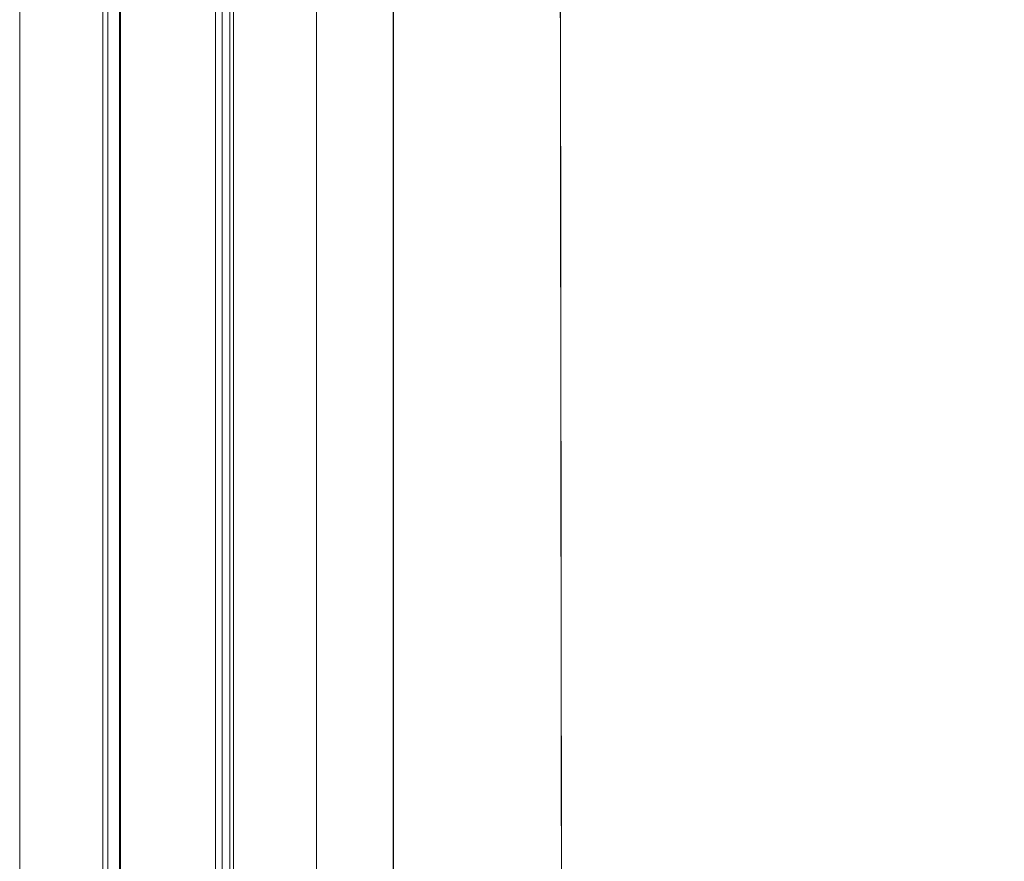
# Model space of a CAD drawing. Header units: millimetres. Extents: x 11681 to 15516, y 25095 to 29743.
# Tile 52 of 96: x 12882 to 12923, y 27830 to 27865. Entities that reach past the tile are written whole.
import ezdxf
from ezdxf.lldxf.tags import DXFTag

# ---------------------------------------------------------------- set-up
doc = ezdxf.new("R2010")
doc.units = ezdxf.units.MM
doc.linetypes.add('Wipeout_Contour', pattern=[100, 0, -100])
doc.layers.add('00 - nowa technologia myjni_Nr_pióra__95', color=7, linetype='Continuous', lineweight=20, true_color=0x7c7c7c)
doc.layers.add('420-K Ściany_Nr_pióra__95', color=7, linetype='Continuous', lineweight=13, true_color=0x7c7c7c)
doc.layers.add('420-K Ściany', color=7, linetype='Continuous')
doc.layers.add('IS_Zimna_woda', color=5, linetype='SOLID', lineweight=30)
doc.layers.add('XREF', color=8, linetype='Continuous', lineweight=9)
tags = doc.linetypes.add('SOLID', pattern=[10, 10, 0]).pattern_tags.tags
tags[6:7] = [DXFTag(74, 4), DXFTag(75, 0), DXFTag(340, '0'), DXFTag(46, 0.0), DXFTag(50, 0.0), DXFTag(44, 0.0), DXFTag(45, 0.0)]
tags[4:5] = [DXFTag(74, 4), DXFTag(75, 0), DXFTag(340, '0'), DXFTag(46, 0.0), DXFTag(50, 0.0), DXFTag(44, 0.0), DXFTag(45, 0.0)]

# ---------------------------------------------------------------- blocks, each defined once
blk = doc.blocks.new('parter 2025.10.15')
at = {"layer": '00 - nowa technologia myjni_Nr_pióra__95', "color": 8, "linetype": 'Continuous', "lineweight": 5}
for p, q in [((603.532, 2583.576), (603.532, 2388.576)), ((607.532, 2583.576), (607.532, 2388.576)), ((599.282, 2542.286), (599.282, 2467.27)), ((602.782, 2542.286), (602.782, 2467.27)), ((602.997, 2542.286), (602.997, 2467.27)), ((603.482, 2542.286), (603.482, 2467.27)), ((607.807, 2542.286), (607.807, 2467.27)), ((608.132, 2542.286), (608.132, 2467.27)), ((608.282, 2542.286), (608.282, 2467.27)), ((611.782, 2542.286), (611.782, 2467.27)), ((599.282, 2424.217), (599.282, 2467.27)), ((602.782, 2424.217), (602.782, 2467.27)), ((602.997, 2424.217), (602.997, 2467.27)), ((603.482, 2424.217), (603.482, 2467.27)), ((607.807, 2424.217), (607.807, 2467.27)), ((608.132, 2424.217), (608.132, 2467.27)), ((608.282, 2424.217), (608.282, 2467.27)), ((611.782, 2424.217), (611.782, 2467.27))]:
    blk.add_line(p, q, dxfattribs=at)
at = {"color": 8, "linetype": 'Wipeout_Contour', "lineweight": 5, "ltscale": 20165.322229}
blk.add_wipeout([(621.926, 2570.699), (622.253, 2309.766), (655.253, 2309.766), (655.122, 2413.809), (642.01, 2413.809), (642.01, 2453.809), (655.072, 2453.809), (654.925, 2570.741)], dxfattribs=at).dxf.layer = '420-K Ściany'
at = {"layer": '420-K Ściany_Nr_pióra__95', "color": 8, "linetype": 'Continuous', "lineweight": 5, "flags": 128}
for points in [[(621.926, 2570.699), (622.253, 2309.766)], [(621.926, 2570.699), (625.074, 59.14)]]:
    blk.add_lwpolyline(points, dxfattribs=at)

msp = doc.modelspace()

# ---------------------------------------------------------------- block references
at = {"layer": 'XREF'}
msp.add_blockref('parter 2025.10.15', (12282.339, 25390.784), dxfattribs=at)

# ---------------------------------------------------------------- next in the draw order: linework, layer by layer
at = {"layer": 'IS_Zimna_woda', "ltscale": 10}
msp.add_lwpolyline([(12897.355, 25496.048), (12897.355, 28392.435)], dxfattribs=at)

doc.saveas('drawing.dxf')
